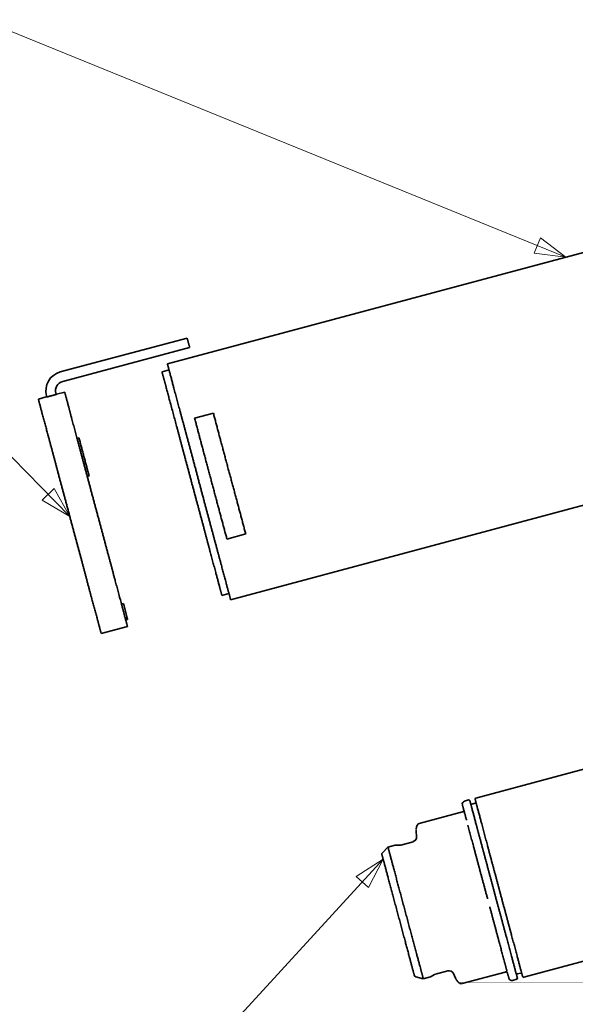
# Model space of a CAD drawing. Header units: millimetres. Extents: x 0 to 1189, y 0 to 841.
# Tile 32 of 84: x 458 to 515, y 91 to 192. Entities that reach past the tile are written whole.
import ezdxf

# ---------------------------------------------------------------- set-up
doc = ezdxf.new("R2010")
doc.units = ezdxf.units.MM
doc.layers.add('1', color=7, linetype='Continuous')

msp = doc.modelspace()

# ---------------------------------------------------------------- linework, layer by layer
at = {"layer": '1', "color": 3, "linetype": 'Continuous', "lineweight": 13}
for p, q in [((454.13, 191.88), (514.09, 167.48)), ((434.88, 169.64), (463.11, 140.83)), ((511.47, 169.46), (510.83, 167.89)), ((514.09, 167.48), (511.47, 169.46)), ((510.83, 167.89), (514.09, 167.48)), ((461.5, 143.69), (460.28, 142.5)), ((463.11, 140.83), (461.5, 143.69)), ((460.28, 142.5), (463.11, 140.83)), ((436.54, 41.55), (495.32, 105.6)), ((495.32, 105.6), (492.54, 103.83)), ((493.8, 102.68), (495.32, 105.6)), ((492.54, 103.83), (493.8, 102.68))]:
    msp.add_line(p, q, dxfattribs=at)
at = {"layer": '1', "color": 3, "linetype": 'Continuous', "lineweight": 35}
for p, q in [((566.11, 181.42), (473.14, 156.51)), ((479.64, 132.26), (582.27, 159.76)), ((473.31, 155.89), (472.59, 155.69)), ((460.7, 153.1), (459.88, 152.88)), ((462.59, 153.6), (461.76, 153.38)), ((477.87, 151.43), (475.94, 150.92)), ((464.05, 148.91), (463.86, 148.86)), ((464.96, 145.49), (464.77, 145.44)), ((465.1, 144.99), (464.91, 144.94)), ((464.96, 145.49), (465.1, 144.99)), ((481.19, 139.02), (479.26, 138.5)), ((478.75, 132.69), (479.47, 132.89)), ((468.62, 131.86), (468.43, 131.81)), ((468.62, 131.86), (469.01, 130.4)), ((469.01, 130.4), (468.82, 130.35)), ((468.86, 130.18), (469.05, 130.23)), ((466.34, 128.78), (469.04, 129.5))]:
    msp.add_line(p, q, dxfattribs=at)
at = {"layer": '1', "color": 192, "linetype": 'Continuous', "lineweight": 35}
for p, q in [((475.17, 159.16), (462.13, 155.67)), ((462.39, 154.7), (475.43, 158.2)), ((460.72, 153.22), (460.75, 153.11)), ((461.72, 153.37), (461.69, 153.48))]:
    msp.add_line(p, q, dxfattribs=at)
at = {"layer": '1', "color": 2, "linetype": 'Continuous', "lineweight": 35}
for p, q in [((528.63, 118.25), (504.84, 111.87)), ((504.1, 111.68), (503.67, 111.56)), ((504.77, 111.34), (504.43, 111.24)), ((503.46, 110.45), (499.01, 109.26)), ((498.71, 108.46), (498.76, 107.92)), ((498.39, 107.39), (497.12, 107.05)), ((495.81, 106.83), (495.24, 106.26)), ((496.55, 107.03), (495.81, 106.83)), ((497.02, 107.04), (496.63, 107.04)), ((509.77, 93.46), (533.56, 99.83)), ((498.66, 93.52), (499.44, 93.31)), ((499.44, 93.31), (500.17, 93.51)), ((500.25, 93.54), (500.58, 93.73)), ((500.68, 93.77), (501.95, 94.11)), ((502.53, 93.84), (502.76, 93.35)), ((503.42, 92.81), (507.87, 94)), ((508.6, 93.14), (509.04, 93.26)), ((509.1, 93.8), (509.45, 93.89))]:
    msp.add_line(p, q, dxfattribs=at)
at = {"layer": '1', "color": 192, "linetype": 'Continuous', "lineweight": 35}
for radius in [2, 1]:
    msp.add_arc((462.65, 153.74), radius, 105, 195, dxfattribs=at)
at = {"layer": '1', "color": 2, "linetype": 'Continuous', "lineweight": 35}
for centre, radius, start, end in [((503.75, 111.27), 0.3, 105, 195), ((504.13, 111.58), 0.1, 15, 105), ((504.86, 111.78), 0.1, 105, 195), ((504.75, 111.43), 0.1, 285, 15), ((504.4, 111.34), 0.1, 195, 285), ((499.09, 108.97), 0.3, 105, 160.9118), ((498.26, 107.88), 0.5, 285, 5), ((495.38, 106.12), 0.2, 135, 195), ((496.63, 106.74), 0.3, 90, 105), ((497.02, 107.44), 0.4, 270, 285), ((502.08, 93.63), 0.5, 25, 105), ((498.71, 93.71), 0.2, 195, 255), ((500.1, 93.8), 0.3, 285, 300), ((500.78, 93.39), 0.4, 105, 120), ((508.53, 93.43), 0.3, 195, 285), ((509.13, 93.7), 0.1, 105, 195), ((509.01, 93.36), 0.1, 285, 15), ((509.48, 93.79), 0.1, 15, 105), ((509.75, 93.55), 0.1, 195, 285), ((503.34, 93.1), 0.3, 229.0882, 285)]:
    msp.add_arc(centre, radius, start, end, dxfattribs=at)
at = {"layer": '1', "color": 192, "linetype": 'Continuous', "lineweight": 35}
msp.add_open_spline([(475.17, 159.16), (475.3, 158.68), (475.43, 158.2)], degree=1, knots=[0, 0, 0.499995, 1, 1], dxfattribs=at)
at = {"layer": '1', "color": 3, "linetype": 'Continuous', "lineweight": 35}
for points, knots in [([(473.14, 156.51), (473.17, 156.4), (473.39, 155.59), (473.81, 154), (474.41, 151.77), (475.15, 149.02), (475.97, 145.97), (476.81, 142.8), (477.63, 139.75), (478.01, 138.32), (478.69, 135.81), (479.2, 133.89), (479.53, 132.68), (479.64, 132.26)], [0, 0, 0.004278, 0.038061, 0.103323, 0.195619, 0.308658, 0.434737, 0.565263, 0.691342, 0.75, 0.853553, 0.933013, 0.982963, 1, 1]), ([(472.59, 155.69), (472.61, 155.59), (472.82, 154.82), (473, 154.15), (473.49, 152.32), (474.13, 149.94), (474.87, 147.17), (475.67, 144.19), (476.07, 142.69), (476.85, 139.79), (477.54, 137.19), (478.11, 135.07), (478.51, 133.57), (478.72, 132.79), (478.75, 132.69)], [0, 0, 0.004278, 0.038061, 0.066988, 0.146447, 0.25, 0.370591, 0.5, 0.565263, 0.691342, 0.804381, 0.896677, 0.96194, 0.995723, 1, 1]), ([(459.88, 152.88), (459.99, 152.47), (460.31, 151.26), (460.83, 149.35), (461.5, 146.85), (461.87, 145.44), (462.69, 142.4), (463.53, 139.25), (464.35, 136.22), (465.07, 133.49), (465.39, 132.31), (465.91, 130.39), (466.23, 129.19), (466.34, 128.78)], [0, 0, 0.017044, 0.066999, 0.146461, 0.250014, 0.308672, 0.434747, 0.565269, 0.691344, 0.804379, 0.85355, 0.933009, 0.982959, 1, 1]), ([(460.7, 153.1), (460.71, 153.1), (460.72, 153.1), (460.73, 153.1), (460.77, 153.11), (460.79, 153.12), (460.81, 153.12), (460.82, 153.12), (460.84, 153.13), (460.86, 153.13), (460.9, 153.14), (460.94, 153.15), (460.96, 153.16), (460.99, 153.16), (461.01, 153.17), (461.03, 153.17), (461.06, 153.18), (461.08, 153.19), (461.11, 153.19), (461.13, 153.2), (461.18, 153.21), (461.24, 153.23), (461.26, 153.23), (461.29, 153.24), (461.31, 153.25), (461.34, 153.26), (461.39, 153.27), (461.44, 153.28), (461.46, 153.29), (461.49, 153.3), (461.51, 153.3), (461.53, 153.31), (461.57, 153.32), (461.61, 153.33), (461.64, 153.34), (461.68, 153.35), (461.7, 153.36), (461.72, 153.37), (461.74, 153.37), (461.75, 153.38), (461.76, 153.38), (461.76, 153.38), (461.76, 153.38)], [0, 0, 0.009583, 0.01497, 0.029251, 0.059061, 0.084187, 0.098334, 0.113527, 0.129649, 0.14655, 0.182726, 0.222098, 0.242977, 0.264405, 0.28627, 0.308609, 0.331385, 0.35464, 0.378332, 0.402426, 0.450963, 0.499748, 0.524221, 0.548786, 0.573288, 0.597493, 0.64493, 0.690979, 0.713532, 0.735592, 0.756958, 0.77763, 0.816895, 0.853333, 0.886392, 0.915545, 0.940751, 0.96188, 0.978415, 0.99031, 0.997558, 0.999409, 1, 1]), ([(468.61, 131.12), (468.38, 131.99), (467.78, 134.22), (467.05, 136.94), (466.24, 139.98), (465.39, 143.12), (464.58, 146.16), (463.85, 148.89), (463.25, 151.11), (463.02, 151.99), (462.7, 153.19), (462.59, 153.6)], [0, 0, 0.038945, 0.13787, 0.259026, 0.394159, 0.534058, 0.66919, 0.790345, 0.889266, 0.92821, 0.981744, 1, 1]), ([(475.94, 150.92), (476.86, 147.46), (477.35, 145.63), (478.33, 141.96), (479.26, 138.5)], [0, 0, 0.278699, 0.42576, 0.721302, 1, 1]), ([(477.87, 151.43), (478.79, 147.97), (479.28, 146.15), (480.27, 142.48), (481.19, 139.02)], [0, 0, 0.278698, 0.425759, 0.721301, 1, 1]), ([(469.04, 129.5), (468.93, 129.91), (468.61, 131.12)], [0, 0, 0.254266, 1, 1])]:
    msp.add_open_spline(points, degree=1, knots=knots, dxfattribs=at)
for points in [[(464.05, 148.91), (464.96, 145.49)], [(469.01, 130.4), (469.05, 130.23)]]:
    msp.add_open_spline(points, degree=1, dxfattribs=at)
at = {"layer": '1', "color": 2, "linetype": 'Continuous', "lineweight": 35}
for points, knots in [([(504.23, 111.61), (504.25, 111.5), (504.48, 110.67), (504.9, 109.08), (505.18, 108.04), (505.83, 105.61), (506.19, 104.27), (506.93, 101.5), (507.3, 100.14), (507.98, 97.6), (508.54, 95.52), (508.92, 94.08)], [0, 0, 0.006044, 0.053586, 0.144278, 0.203319, 0.341954, 0.418321, 0.576308, 0.654252, 0.799011, 0.91793, 1, 1]), ([(509.46, 94.22), (509.08, 95.66), (508.52, 97.75), (507.84, 100.28), (507.47, 101.65), (506.73, 104.42), (506.03, 107.02), (505.45, 109.22), (505.02, 110.81), (504.8, 111.64), (504.77, 111.75)], [0, 0, 0.082071, 0.20099, 0.345749, 0.423692, 0.58168, 0.730274, 0.855722, 0.946414, 0.993955, 1, 1]), ([(503.89, 109.59), (503.57, 110.78), (503.46, 111.19)], [0, 0, 0.744129, 1, 1]), ([(503.59, 110.57), (503.59, 110.56), (503.59, 110.56), (503.58, 110.54), (503.56, 110.51), (503.54, 110.49), (503.51, 110.47), (503.49, 110.46), (503.46, 110.45)], [0, 0, 0.013257, 0.026747, 0.17449, 0.340646, 0.527114, 0.711237, 0.853295, 1, 1]), ([(503.6, 110.65), (503.61, 110.61), (503.6, 110.57)], [0, 0, 0.53324, 1, 1]), ([(498.8, 109.06), (498.78, 109), (498.76, 108.94), (498.73, 108.83), (498.72, 108.72), (498.71, 108.67), (498.71, 108.63)], [0, 0, 0.14366, 0.286225, 0.538119, 0.78856, 0.894109, 1, 1]), ([(498.73, 108.36), (498.71, 108.47), (498.71, 108.59)], [0, 0, 0.497523, 1, 1]), ([(498.8, 109.06), (498.8, 109.06), (498.8, 109.06)], [0, 0, 0.499819, 1, 1]), ([(506.05, 101.52), (505.29, 104.34), (504.59, 106.95), (504.02, 109.09)], [0, 0, 0.372299, 0.717182, 1, 1]), ([(495.81, 106.83), (495.84, 106.73), (496.05, 105.96), (496.44, 104.49), (496.97, 102.51), (497.58, 100.24), (498.19, 97.95), (498.74, 95.91), (499.16, 94.36), (499.3, 93.83)], [0, 0, 0.007647, 0.067507, 0.180238, 0.332664, 0.506966, 0.682769, 0.839524, 0.958905, 1, 1]), ([(498.39, 94.13), (498.06, 95.37), (497.57, 97.2), (496.98, 99.38), (496.38, 101.63), (495.84, 103.64), (495.44, 105.15), (495.3, 105.66), (495.19, 106.07)], [0, 0, 0.103215, 0.256501, 0.439498, 0.627899, 0.796681, 0.923427, 0.96549, 1, 1]), ([(508.01, 94.2), (507.82, 94.91), (507.3, 96.85), (506.98, 98.04), (506.27, 100.71)], [0, 0, 0.10807, 0.406677, 0.589666, 1, 1]), ([(508.01, 94.2), (508.03, 94.14), (508.05, 94.08)], [0, 0, 0.500395, 1, 1]), ([(502.76, 93.35), (502.77, 93.34), (502.82, 93.24)], [0, 0, 0.104679, 1, 1]), ([(502.84, 93.21), (502.89, 93.14), (502.93, 93.08), (503.01, 92.99), (503.08, 92.92), (503.11, 92.9), (503.13, 92.88)], [0, 0, 0.178528, 0.356648, 0.605646, 0.856615, 0.928109, 1, 1]), ([(507.87, 94), (507.9, 94.01), (507.93, 94.01), (507.96, 94.01), (507.99, 94), (508.01, 93.99), (508.03, 93.98), (508.04, 93.97), (508.04, 93.97)], [0, 0, 0.162524, 0.319764, 0.484404, 0.649599, 0.79152, 0.923287, 0.962083, 1, 1]), ([(508.05, 93.96), (508.04, 93.97), (508.04, 93.97)], [0, 0, 0.499614, 1, 1]), ([(508.05, 93.96), (508.07, 93.94), (508.09, 93.89)], [0, 0, 0.419598, 1, 1]), ([(503.14, 92.88), (503.14, 92.88), (503.14, 92.87)], [0, 0, 0.499055, 1, 1])]:
    msp.add_open_spline(points, degree=1, knots=knots, dxfattribs=at)
for points in [[(498.52, 93.66), (498.39, 94.13)], [(509.65, 93.53), (509.46, 94.22)], [(499.3, 93.83), (499.44, 93.31)], [(508.24, 93.36), (508.09, 93.89)], [(508.92, 94.08), (509.11, 93.38)]]:
    msp.add_open_spline(points, degree=1, dxfattribs=at)

doc.saveas('drawing.dxf')
